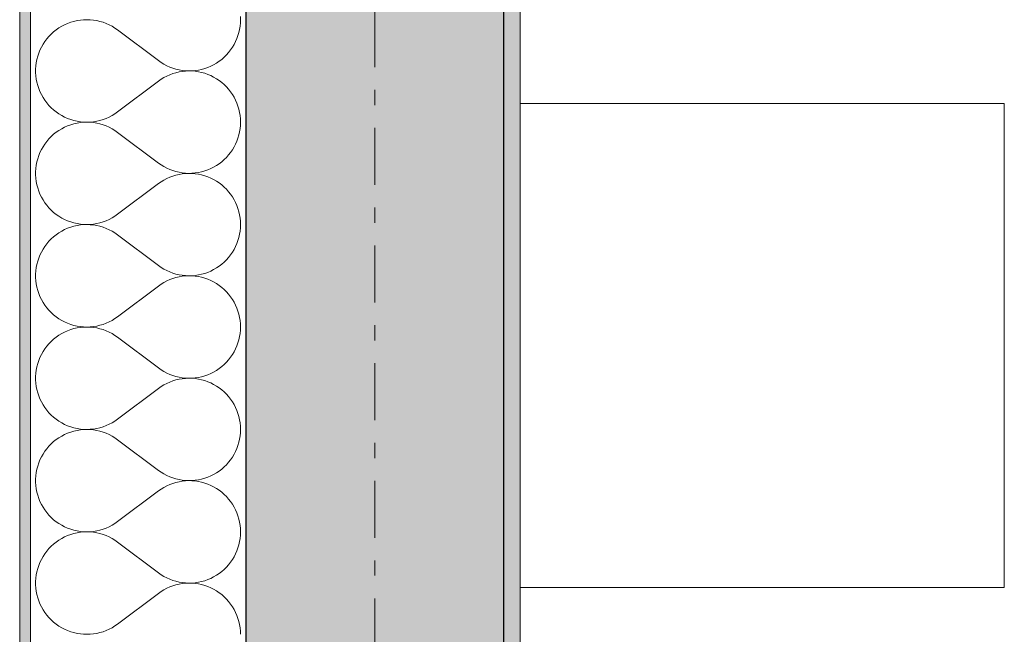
# Model space of a CAD drawing. Extents: x 100 to 2982, y 37 to 2050.
# Tile 15 of 135: x 620 to 711, y 870 to 927. Entities that reach past the tile are written whole.
import ezdxf
from ezdxf.xclip import XClip

# ---------------------------------------------------------------- set-up
doc = ezdxf.new("R2010")
doc.units = 0
doc.header["$MEASUREMENT"] = 0
doc.header["$XCLIPFRAME"] = 0
doc.linetypes.add('Przerywana podwójnie', pattern=[54.680554, 26.458333, -10.583333, 7.055556, -10.583333])
for name, color, linetype in [('320-W Umeblowanie', 7, 'Continuous'), ('410-K Osie', 7, 'Continuous'), ('420-K Ściany', 7, 'Continuous'), ('820-G Rysunki Obrazki', 7, 'Continuous')]:
    doc.layers.add(name, color=color, linetype=linetype)
pattern_1 = [(0, (-18316.349, -206.5255), (0, 8.660254), [0, -5]), (0, (-18313.849, -202.195), (0, 8.660254), [0, -5])]

# ---------------------------------------------------------------- blocks, each defined once
blk = doc.blocks.new('*X17')
at = {"layer": '420-K Ściany', "color": 174, "linetype": 'Continuous', "lineweight": 5, "ltscale": 0.2}
for p, q in [((640.326, 926.808), (640.316, 927.109)), ((623.446, 926.04), (623.196, 925.865)), ((623.708, 926.198), (623.446, 926.04)), ((623.979, 926.339), (623.708, 926.198)), ((624.259, 926.462), (623.979, 926.339)), ((624.546, 926.567), (624.259, 926.462)), ((624.839, 926.654), (624.546, 926.567)), ((625.137, 926.721), (624.839, 926.654)), ((625.438, 926.77), (625.137, 926.721)), ((625.743, 926.799), (625.438, 926.77)), ((626.048, 926.808), (625.743, 926.799)), ((626.353, 926.798), (626.048, 926.808)), ((626.658, 926.768), (626.353, 926.798)), ((626.959, 926.718), (626.658, 926.768)), ((627.257, 926.65), (626.959, 926.718)), ((627.55, 926.562), (627.257, 926.65)), ((627.836, 926.456), (627.55, 926.562)), ((628.115, 926.332), (627.836, 926.456)), ((628.386, 926.19), (628.115, 926.332)), ((628.647, 926.031), (628.386, 926.19)), ((628.897, 925.855), (628.647, 926.031)), ((640.24, 925.909), (640.288, 926.207)), ((640.288, 926.207), (640.316, 926.507)), ((640.316, 926.507), (640.326, 926.808)), ((622.517, 925.25), (622.319, 925.018)), ((622.73, 925.469), (622.517, 925.25)), ((622.957, 925.675), (622.73, 925.469)), ((623.196, 925.865), (622.957, 925.675)), ((628.897, 925.855), (632.707, 922.998)), ((639.987, 925.043), (640.089, 925.327)), ((640.089, 925.327), (640.174, 925.616)), ((640.174, 925.616), (640.24, 925.909)), ((621.819, 924.251), (621.687, 923.975)), ((621.969, 924.517), (621.819, 924.251)), ((622.136, 924.773), (621.969, 924.517)), ((622.319, 925.018), (622.136, 924.773)), ((639.404, 923.992), (639.574, 924.241)), ((639.574, 924.241), (639.729, 924.499)), ((639.729, 924.499), (639.866, 924.767)), ((639.866, 924.767), (639.987, 925.043)), ((621.475, 923.402), (621.398, 923.107)), ((621.572, 923.692), (621.475, 923.402)), ((621.687, 923.975), (621.572, 923.692)), ((638.577, 923.12), (638.804, 923.318)), ((638.804, 923.318), (639.018, 923.53)), ((639.018, 923.53), (639.218, 923.755)), ((639.218, 923.755), (639.404, 923.992)), ((621.3, 922.504), (621.281, 922.199)), ((621.339, 922.807), (621.3, 922.504)), ((621.398, 923.107), (621.339, 922.807)), ((632.707, 922.998), (632.953, 922.825)), ((632.953, 922.825), (633.21, 922.668)), ((633.21, 922.668), (633.477, 922.528)), ((633.477, 922.528), (633.752, 922.404)), ((633.752, 922.404), (634.034, 922.299)), ((636.996, 922.266), (637.28, 922.366)), ((637.28, 922.366), (637.558, 922.483)), ((637.558, 922.483), (637.827, 922.618)), ((637.827, 922.618), (638.087, 922.77)), ((638.087, 922.77), (638.338, 922.937)), ((638.338, 922.937), (638.577, 923.12)), ((621.281, 922.199), (621.281, 921.893)), ((621.281, 921.893), (621.3, 921.588)), ((621.3, 921.588), (621.339, 921.285)), ((633.21, 921.424), (632.953, 921.267)), ((633.477, 921.564), (633.21, 921.424)), ((633.752, 921.688), (633.477, 921.564)), ((634.034, 921.793), (633.752, 921.688)), ((634.034, 922.299), (634.322, 922.211)), ((634.322, 921.881), (634.034, 921.793)), ((634.322, 922.211), (634.615, 922.141)), ((634.615, 921.95), (634.322, 921.881)), ((634.615, 922.141), (634.912, 922.091)), ((634.912, 922.001), (634.615, 921.95)), ((634.912, 922.091), (635.211, 922.059)), ((635.211, 922.033), (634.912, 922.001)), ((635.211, 922.059), (635.512, 922.046)), ((635.512, 922.046), (635.211, 922.033)), ((635.512, 922.046), (635.813, 922.052)), ((635.813, 922.039), (635.512, 922.046)), ((635.813, 922.052), (636.114, 922.078)), ((636.114, 922.014), (635.813, 922.039)), ((636.114, 922.078), (636.411, 922.122)), ((636.411, 921.97), (636.114, 922.014)), ((636.411, 922.122), (636.706, 922.185)), ((636.706, 921.907), (636.411, 921.97)), ((636.706, 922.185), (636.996, 922.266)), ((636.996, 921.825), (636.706, 921.907)), ((637.28, 921.726), (636.996, 921.825)), ((637.558, 921.608), (637.28, 921.726)), ((637.827, 921.474), (637.558, 921.608)), ((638.087, 921.322), (637.827, 921.474)), ((621.339, 921.285), (621.398, 920.985)), ((621.398, 920.985), (621.475, 920.69)), ((621.475, 920.69), (621.572, 920.4)), ((628.897, 918.236), (632.707, 921.094)), ((632.953, 921.267), (632.707, 921.094)), ((638.338, 921.155), (638.087, 921.322)), ((638.577, 920.971), (638.338, 921.155)), ((638.804, 920.774), (638.577, 920.971)), ((639.018, 920.562), (638.804, 920.774)), ((639.218, 920.337), (639.018, 920.562)), ((621.572, 920.4), (621.687, 920.116)), ((621.687, 920.116), (621.819, 919.841)), ((621.819, 919.841), (621.969, 919.575)), ((639.404, 920.1), (639.218, 920.337)), ((639.574, 919.851), (639.404, 920.1)), ((639.729, 919.593), (639.574, 919.851)), ((639.866, 919.325), (639.729, 919.593)), ((621.969, 919.575), (622.136, 919.319)), ((622.136, 919.319), (622.319, 919.074)), ((622.319, 919.074), (622.517, 918.842)), ((622.517, 918.842), (622.73, 918.622)), ((639.987, 919.049), (639.866, 919.325)), ((640.089, 918.765), (639.987, 919.049)), ((640.174, 918.476), (640.089, 918.765)), ((622.73, 918.622), (622.957, 918.417)), ((622.957, 918.417), (623.196, 918.227)), ((623.196, 918.227), (623.446, 918.052)), ((623.446, 918.052), (623.708, 917.894)), ((623.708, 917.894), (623.979, 917.753)), ((623.979, 917.753), (624.259, 917.63)), ((627.836, 917.636), (628.115, 917.76)), ((628.115, 917.76), (628.386, 917.902)), ((628.386, 917.902), (628.647, 918.061)), ((628.647, 918.061), (628.897, 918.236)), ((640.24, 918.182), (640.174, 918.476)), ((640.288, 917.885), (640.24, 918.182)), ((640.316, 917.585), (640.288, 917.885)), ((624.259, 916.938), (623.979, 916.815)), ((624.259, 917.63), (624.546, 917.525)), ((624.546, 917.043), (624.259, 916.938)), ((624.546, 917.525), (624.839, 917.438)), ((624.839, 917.13), (624.546, 917.043)), ((624.839, 917.438), (625.137, 917.371)), ((625.137, 917.198), (624.839, 917.13)), ((625.137, 917.371), (625.438, 917.322)), ((625.438, 917.246), (625.137, 917.198)), ((625.438, 917.322), (625.743, 917.293)), ((625.743, 917.275), (625.438, 917.246)), ((625.743, 917.293), (626.048, 917.284)), ((626.048, 917.284), (625.743, 917.275)), ((626.048, 917.284), (626.353, 917.294)), ((626.353, 917.274), (626.048, 917.284)), ((626.353, 917.294), (626.658, 917.324)), ((626.658, 917.244), (626.353, 917.274)), ((626.658, 917.324), (626.959, 917.374)), ((626.959, 917.194), (626.658, 917.244)), ((626.959, 917.374), (627.257, 917.442)), ((627.257, 917.126), (626.959, 917.194)), ((627.257, 917.442), (627.55, 917.53)), ((627.55, 917.038), (627.257, 917.126)), ((627.55, 917.53), (627.836, 917.636)), ((627.836, 916.932), (627.55, 917.038)), ((628.115, 916.808), (627.836, 916.932)), ((640.288, 916.683), (640.316, 916.983)), ((640.326, 917.284), (640.316, 917.585)), ((640.316, 916.983), (640.326, 917.284)), ((622.73, 915.946), (622.517, 915.726)), ((622.957, 916.151), (622.73, 915.946)), ((623.196, 916.341), (622.957, 916.151)), ((623.446, 916.516), (623.196, 916.341)), ((623.708, 916.674), (623.446, 916.516)), ((623.979, 916.815), (623.708, 916.674)), ((628.386, 916.666), (628.115, 916.808)), ((628.647, 916.507), (628.386, 916.666)), ((628.897, 916.332), (628.647, 916.507)), ((628.897, 916.332), (632.707, 913.474)), ((640.089, 915.803), (640.174, 916.092)), ((640.174, 916.092), (640.24, 916.386)), ((640.24, 916.386), (640.288, 916.683)), ((622.136, 915.249), (621.969, 914.993)), ((622.319, 915.494), (622.136, 915.249)), ((622.517, 915.726), (622.319, 915.494)), ((639.729, 914.975), (639.866, 915.243)), ((639.866, 915.243), (639.987, 915.52)), ((639.987, 915.52), (640.089, 915.803)), ((621.572, 914.168), (621.475, 913.878)), ((621.687, 914.452), (621.572, 914.168)), ((621.819, 914.727), (621.687, 914.452)), ((621.969, 914.993), (621.819, 914.727)), ((639.018, 914.006), (639.218, 914.231)), ((639.218, 914.231), (639.404, 914.468)), ((639.404, 914.468), (639.574, 914.717)), ((639.574, 914.717), (639.729, 914.975)), ((621.339, 913.283), (621.3, 912.98)), ((621.398, 913.583), (621.339, 913.283)), ((621.475, 913.878), (621.398, 913.583)), ((632.707, 913.474), (632.953, 913.301)), ((632.953, 913.301), (633.21, 913.144)), ((637.827, 913.094), (638.087, 913.246)), ((638.087, 913.246), (638.338, 913.413)), ((638.338, 913.413), (638.577, 913.597)), ((638.577, 913.597), (638.804, 913.794)), ((638.804, 913.794), (639.018, 914.006)), ((621.3, 912.98), (621.281, 912.675)), ((621.281, 912.675), (621.281, 912.369)), ((621.281, 912.369), (621.3, 912.064)), ((633.21, 913.144), (633.477, 913.004)), ((633.477, 913.004), (633.752, 912.88)), ((633.752, 912.88), (634.034, 912.775)), ((634.034, 912.27), (633.752, 912.164)), ((634.034, 912.775), (634.322, 912.687)), ((634.322, 912.357), (634.034, 912.27)), ((634.322, 912.687), (634.615, 912.618)), ((634.615, 912.427), (634.322, 912.357)), ((634.615, 912.618), (634.912, 912.567)), ((634.912, 912.477), (634.615, 912.427)), ((634.912, 912.567), (635.211, 912.535)), ((635.211, 912.509), (634.912, 912.477)), ((635.211, 912.535), (635.512, 912.522)), ((635.512, 912.522), (635.211, 912.509)), ((635.512, 912.522), (635.813, 912.529)), ((635.813, 912.516), (635.512, 912.522)), ((635.813, 912.529), (636.114, 912.554)), ((636.114, 912.49), (635.813, 912.516)), ((636.114, 912.554), (636.411, 912.598)), ((636.411, 912.446), (636.114, 912.49)), ((636.411, 912.598), (636.706, 912.661)), ((636.706, 912.383), (636.411, 912.446)), ((636.706, 912.661), (636.996, 912.743)), ((636.996, 912.302), (636.706, 912.383)), ((636.996, 912.743), (637.28, 912.842)), ((637.28, 912.202), (636.996, 912.302)), ((637.28, 912.842), (637.558, 912.96)), ((637.558, 912.96), (637.827, 913.094)), ((621.3, 912.064), (621.339, 911.761)), ((621.339, 911.761), (621.398, 911.461)), ((621.398, 911.461), (621.475, 911.166)), ((628.897, 908.713), (632.707, 911.57)), ((632.953, 911.743), (632.707, 911.57)), ((633.21, 911.9), (632.953, 911.743)), ((633.477, 912.04), (633.21, 911.9)), ((633.752, 912.164), (633.477, 912.04)), ((637.558, 912.085), (637.28, 912.202)), ((637.827, 911.95), (637.558, 912.085)), ((638.087, 911.798), (637.827, 911.95)), ((638.338, 911.631), (638.087, 911.798)), ((638.577, 911.448), (638.338, 911.631)), ((638.804, 911.25), (638.577, 911.448)), ((621.475, 911.166), (621.572, 910.876)), ((621.572, 910.876), (621.687, 910.593)), ((621.687, 910.593), (621.819, 910.317)), ((639.018, 911.038), (638.804, 911.25)), ((639.218, 910.813), (639.018, 911.038)), ((639.404, 910.576), (639.218, 910.813)), ((639.574, 910.327), (639.404, 910.576)), ((621.819, 910.317), (621.969, 910.051)), ((621.969, 910.051), (622.136, 909.795)), ((622.136, 909.795), (622.319, 909.55)), ((622.319, 909.55), (622.517, 909.318)), ((639.729, 910.069), (639.574, 910.327)), ((639.866, 909.801), (639.729, 910.069)), ((639.987, 909.525), (639.866, 909.801)), ((640.089, 909.242), (639.987, 909.525)), ((622.517, 909.318), (622.73, 909.099)), ((622.73, 909.099), (622.957, 908.893)), ((622.957, 908.893), (623.196, 908.703)), ((623.196, 908.703), (623.446, 908.528)), ((628.647, 908.537), (628.897, 908.713)), ((640.174, 908.952), (640.089, 909.242)), ((640.24, 908.659), (640.174, 908.952)), ((640.288, 908.361), (640.24, 908.659)), ((623.446, 908.528), (623.708, 908.37)), ((623.708, 908.37), (623.979, 908.229)), ((623.979, 908.229), (624.259, 908.106)), ((624.259, 908.106), (624.546, 908.001)), ((624.546, 908.001), (624.839, 907.914)), ((624.839, 907.914), (625.137, 907.847)), ((625.137, 907.847), (625.438, 907.798)), ((625.438, 907.722), (625.137, 907.674)), ((625.438, 907.798), (625.743, 907.77)), ((625.743, 907.751), (625.438, 907.722)), ((625.743, 907.77), (626.048, 907.76)), ((626.048, 907.76), (625.743, 907.751)), ((626.048, 907.76), (626.353, 907.771)), ((626.353, 907.75), (626.048, 907.76)), ((626.353, 907.771), (626.658, 907.8)), ((626.658, 907.72), (626.353, 907.75)), ((626.658, 907.8), (626.959, 907.85)), ((626.959, 907.671), (626.658, 907.72)), ((626.959, 907.85), (627.257, 907.918)), ((627.257, 907.918), (627.55, 908.006)), ((627.55, 908.006), (627.836, 908.112)), ((627.836, 908.112), (628.115, 908.236)), ((628.115, 908.236), (628.386, 908.378)), ((628.386, 908.378), (628.647, 908.537)), ((640.316, 908.061), (640.288, 908.361)), ((640.326, 907.76), (640.316, 908.061)), ((640.316, 907.459), (640.326, 907.76)), ((623.196, 906.817), (622.957, 906.627)), ((623.446, 906.992), (623.196, 906.817)), ((623.708, 907.15), (623.446, 906.992)), ((623.979, 907.291), (623.708, 907.15)), ((624.259, 907.414), (623.979, 907.291)), ((624.546, 907.52), (624.259, 907.414)), ((624.839, 907.606), (624.546, 907.52)), ((625.137, 907.674), (624.839, 907.606)), ((627.257, 907.602), (626.959, 907.671)), ((627.55, 907.515), (627.257, 907.602)), ((627.836, 907.408), (627.55, 907.515)), ((628.115, 907.284), (627.836, 907.408)), ((628.386, 907.142), (628.115, 907.284)), ((628.647, 906.983), (628.386, 907.142)), ((628.897, 906.808), (628.647, 906.983)), ((628.897, 906.808), (632.707, 903.951)), ((640.174, 906.568), (640.24, 906.862)), ((640.24, 906.862), (640.288, 907.159)), ((640.288, 907.159), (640.316, 907.459)), ((622.319, 905.97), (622.136, 905.725)), ((622.517, 906.203), (622.319, 905.97)), ((622.73, 906.422), (622.517, 906.203)), ((622.957, 906.627), (622.73, 906.422)), ((639.866, 905.72), (639.987, 905.996)), ((639.987, 905.996), (640.089, 906.279)), ((640.089, 906.279), (640.174, 906.568)), ((621.819, 905.203), (621.687, 904.928)), ((621.969, 905.469), (621.819, 905.203)), ((622.136, 905.725), (621.969, 905.469)), ((639.218, 904.707), (639.404, 904.945)), ((639.404, 904.945), (639.574, 905.193)), ((639.574, 905.193), (639.729, 905.452)), ((639.729, 905.452), (639.866, 905.72)), ((621.398, 904.059), (621.339, 903.759)), ((621.475, 904.355), (621.398, 904.059)), ((621.572, 904.645), (621.475, 904.355)), ((621.687, 904.928), (621.572, 904.645)), ((638.338, 903.89), (638.577, 904.073)), ((638.577, 904.073), (638.804, 904.271)), ((638.804, 904.271), (639.018, 904.482)), ((639.018, 904.482), (639.218, 904.707)), ((621.3, 903.456), (621.281, 903.151)), ((621.281, 903.151), (621.281, 902.846)), ((621.339, 903.759), (621.3, 903.456)), ((632.707, 903.951), (632.953, 903.778)), ((632.953, 903.778), (633.21, 903.621)), ((633.21, 903.621), (633.477, 903.48)), ((633.477, 903.48), (633.752, 903.357)), ((633.752, 903.357), (634.034, 903.251)), ((634.034, 903.251), (634.322, 903.163)), ((634.322, 903.163), (634.615, 903.094)), ((636.411, 903.074), (636.706, 903.137)), ((636.706, 903.137), (636.996, 903.219)), ((636.996, 903.219), (637.28, 903.318)), ((637.28, 903.318), (637.558, 903.436)), ((637.558, 903.436), (637.827, 903.571)), ((637.827, 903.571), (638.087, 903.722)), ((638.087, 903.722), (638.338, 903.89)), ((621.281, 902.846), (621.3, 902.541)), ((621.3, 902.541), (621.339, 902.238)), ((621.339, 902.238), (621.398, 901.938)), ((632.953, 902.219), (632.707, 902.046)), ((633.21, 902.376), (632.953, 902.219)), ((633.477, 902.517), (633.21, 902.376)), ((633.752, 902.64), (633.477, 902.517)), ((634.034, 902.746), (633.752, 902.64)), ((634.322, 902.833), (634.034, 902.746)), ((634.615, 902.903), (634.322, 902.833)), ((634.615, 903.094), (634.912, 903.043)), ((634.912, 902.953), (634.615, 902.903)), ((634.912, 903.043), (635.211, 903.011)), ((635.211, 902.985), (634.912, 902.953)), ((635.211, 903.011), (635.512, 902.999)), ((635.512, 902.998), (635.211, 902.985)), ((635.512, 902.999), (635.813, 903.005)), ((635.813, 902.992), (635.512, 902.998)), ((635.813, 903.005), (636.114, 903.03)), ((636.114, 902.966), (635.813, 902.992)), ((636.114, 903.03), (636.411, 903.074)), ((636.411, 902.922), (636.114, 902.966)), ((636.706, 902.859), (636.411, 902.922)), ((636.996, 902.778), (636.706, 902.859)), ((637.28, 902.678), (636.996, 902.778)), ((637.558, 902.561), (637.28, 902.678)), ((637.827, 902.426), (637.558, 902.561)), ((638.087, 902.275), (637.827, 902.426)), ((638.338, 902.107), (638.087, 902.275)), ((621.398, 901.938), (621.475, 901.642)), ((621.475, 901.642), (621.572, 901.352)), ((621.572, 901.352), (621.687, 901.069)), ((628.897, 899.189), (632.707, 902.046)), ((638.577, 901.924), (638.338, 902.107)), ((638.804, 901.726), (638.577, 901.924)), ((639.018, 901.514), (638.804, 901.726)), ((639.218, 901.289), (639.018, 901.514)), ((639.404, 901.052), (639.218, 901.289)), ((621.687, 901.069), (621.819, 900.794)), ((621.819, 900.794), (621.969, 900.527)), ((621.969, 900.527), (622.136, 900.271)), ((639.574, 900.804), (639.404, 901.052)), ((639.729, 900.545), (639.574, 900.804)), ((639.866, 900.277), (639.729, 900.545)), ((622.136, 900.271), (622.319, 900.027)), ((622.319, 900.027), (622.517, 899.794)), ((622.517, 899.794), (622.73, 899.575)), ((622.73, 899.575), (622.957, 899.37)), ((639.987, 900.001), (639.866, 900.277)), ((640.089, 899.718), (639.987, 900.001)), ((640.174, 899.429), (640.089, 899.718)), ((622.957, 899.37), (623.196, 899.179)), ((623.196, 899.179), (623.446, 899.005)), ((623.446, 899.005), (623.708, 898.847)), ((623.708, 898.847), (623.979, 898.706)), ((623.979, 898.706), (624.259, 898.582)), ((624.259, 898.582), (624.546, 898.477)), ((627.55, 898.482), (627.836, 898.588)), ((627.836, 898.588), (628.115, 898.712)), ((628.115, 898.712), (628.386, 898.854)), ((628.386, 898.854), (628.647, 899.013)), ((628.647, 899.013), (628.897, 899.189)), ((640.24, 899.135), (640.174, 899.429)), ((640.288, 898.837), (640.24, 899.135)), ((640.316, 898.537), (640.288, 898.837)), ((640.326, 898.236), (640.316, 898.537)), ((623.708, 897.626), (623.446, 897.468)), ((623.979, 897.767), (623.708, 897.626)), ((624.259, 897.891), (623.979, 897.767)), ((624.546, 897.996), (624.259, 897.891)), ((624.546, 898.477), (624.839, 898.39)), ((624.839, 898.082), (624.546, 897.996)), ((624.839, 898.39), (625.137, 898.323)), ((625.137, 898.15), (624.839, 898.082)), ((625.137, 898.323), (625.438, 898.275)), ((625.438, 898.198), (625.137, 898.15)), ((625.438, 898.275), (625.743, 898.246)), ((625.743, 898.227), (625.438, 898.198)), ((625.743, 898.246), (626.048, 898.236)), ((626.048, 898.236), (625.743, 898.227)), ((626.048, 898.236), (626.353, 898.247)), ((626.353, 898.226), (626.048, 898.236)), ((626.353, 898.247), (626.658, 898.277)), ((626.658, 898.196), (626.353, 898.226)), ((626.658, 898.277), (626.959, 898.326)), ((626.959, 898.147), (626.658, 898.196)), ((626.959, 898.326), (627.257, 898.395)), ((627.257, 898.078), (626.959, 898.147)), ((627.257, 898.395), (627.55, 898.482)), ((627.55, 897.991), (627.257, 898.078)), ((627.836, 897.885), (627.55, 897.991)), ((628.115, 897.76), (627.836, 897.885)), ((628.386, 897.618), (628.115, 897.76)), ((628.647, 897.459), (628.386, 897.618)), ((640.24, 897.338), (640.288, 897.635)), ((640.288, 897.635), (640.316, 897.935)), ((640.316, 897.935), (640.326, 898.236)), ((622.73, 896.898), (622.517, 896.679)), ((622.957, 897.103), (622.73, 896.898)), ((623.196, 897.294), (622.957, 897.103)), ((623.446, 897.468), (623.196, 897.294)), ((628.897, 897.284), (628.647, 897.459)), ((628.897, 897.284), (632.707, 894.427)), ((639.987, 896.472), (640.089, 896.755)), ((640.089, 896.755), (640.174, 897.044)), ((640.174, 897.044), (640.24, 897.338)), ((621.969, 895.945), (621.819, 895.679)), ((622.136, 896.201), (621.969, 895.945)), ((622.319, 896.446), (622.136, 896.201)), ((622.517, 896.679), (622.319, 896.446)), ((639.574, 895.669), (639.729, 895.928)), ((639.729, 895.928), (639.866, 896.196)), ((639.866, 896.196), (639.987, 896.472)), ((621.572, 895.121), (621.475, 894.831)), ((621.687, 895.404), (621.572, 895.121)), ((621.819, 895.679), (621.687, 895.404)), ((638.804, 894.747), (639.018, 894.959)), ((639.018, 894.959), (639.218, 895.184)), ((639.218, 895.184), (639.404, 895.421)), ((639.404, 895.421), (639.574, 895.669)), ((621.339, 894.235), (621.3, 893.932)), ((621.398, 894.535), (621.339, 894.235)), ((621.475, 894.831), (621.398, 894.535)), ((632.707, 894.427), (632.953, 894.254)), ((632.953, 894.254), (633.21, 894.097)), ((633.21, 894.097), (633.477, 893.956)), ((633.477, 893.956), (633.752, 893.833)), ((637.558, 893.912), (637.827, 894.047)), ((637.827, 894.047), (638.087, 894.198)), ((638.087, 894.198), (638.338, 894.366)), ((638.338, 894.366), (638.577, 894.549)), ((638.577, 894.549), (638.804, 894.747)), ((621.3, 893.932), (621.281, 893.627)), ((621.281, 893.627), (621.281, 893.322)), ((621.281, 893.322), (621.3, 893.017)), ((633.752, 893.116), (633.477, 892.993)), ((633.752, 893.833), (634.034, 893.727)), ((634.034, 893.222), (633.752, 893.116)), ((634.034, 893.727), (634.322, 893.639)), ((634.322, 893.31), (634.034, 893.222)), ((634.322, 893.639), (634.615, 893.57)), ((634.615, 893.379), (634.322, 893.31)), ((634.615, 893.57), (634.912, 893.519)), ((634.912, 893.43), (634.615, 893.379)), ((634.912, 893.519), (635.211, 893.488)), ((635.211, 893.461), (634.912, 893.43)), ((635.211, 893.488), (635.512, 893.475)), ((635.512, 893.474), (635.211, 893.461)), ((635.512, 893.475), (635.813, 893.481)), ((635.813, 893.468), (635.512, 893.474)), ((635.813, 893.481), (636.114, 893.506)), ((636.114, 893.443), (635.813, 893.468)), ((636.114, 893.506), (636.411, 893.551)), ((636.411, 893.398), (636.114, 893.443)), ((636.411, 893.551), (636.706, 893.614)), ((636.706, 893.335), (636.411, 893.398)), ((636.706, 893.614), (636.996, 893.695)), ((636.996, 893.254), (636.706, 893.335)), ((636.996, 893.695), (637.28, 893.795)), ((637.28, 893.154), (636.996, 893.254)), ((637.28, 893.795), (637.558, 893.912)), ((637.558, 893.037), (637.28, 893.154)), ((621.3, 893.017), (621.339, 892.714)), ((621.339, 892.714), (621.398, 892.414)), ((621.398, 892.414), (621.475, 892.118)), ((628.897, 889.665), (632.707, 892.522)), ((632.953, 892.695), (632.707, 892.522)), ((633.21, 892.852), (632.953, 892.695)), ((633.477, 892.993), (633.21, 892.852)), ((637.827, 892.902), (637.558, 893.037)), ((638.087, 892.751), (637.827, 892.902)), ((638.338, 892.583), (638.087, 892.751)), ((638.577, 892.4), (638.338, 892.583)), ((638.804, 892.202), (638.577, 892.4)), ((639.018, 891.99), (638.804, 892.202)), ((621.475, 892.118), (621.572, 891.828)), ((621.572, 891.828), (621.687, 891.545)), ((621.687, 891.545), (621.819, 891.27)), ((621.819, 891.27), (621.969, 891.004)), ((639.218, 891.765), (639.018, 891.99)), ((639.404, 891.528), (639.218, 891.765)), ((639.574, 891.28), (639.404, 891.528)), ((639.729, 891.021), (639.574, 891.28)), ((621.969, 891.004), (622.136, 890.748)), ((622.136, 890.748), (622.319, 890.503)), ((622.319, 890.503), (622.517, 890.27)), ((639.866, 890.753), (639.729, 891.021)), ((639.987, 890.477), (639.866, 890.753)), ((640.089, 890.194), (639.987, 890.477)), ((622.517, 890.27), (622.73, 890.051)), ((622.73, 890.051), (622.957, 889.846)), ((622.957, 889.846), (623.196, 889.655)), ((623.196, 889.655), (623.446, 889.481)), ((623.446, 889.481), (623.708, 889.323)), ((628.386, 889.331), (628.647, 889.49)), ((628.647, 889.49), (628.897, 889.665)), ((640.174, 889.905), (640.089, 890.194)), ((640.24, 889.611), (640.174, 889.905)), ((640.288, 889.314), (640.24, 889.611)), ((623.708, 889.323), (623.979, 889.182)), ((623.979, 889.182), (624.259, 889.058)), ((624.259, 889.058), (624.546, 888.953)), ((624.546, 888.472), (624.259, 888.367)), ((624.546, 888.953), (624.839, 888.867)), ((624.839, 888.559), (624.546, 888.472)), ((624.839, 888.867), (625.137, 888.799)), ((625.137, 888.626), (624.839, 888.559)), ((625.137, 888.799), (625.438, 888.751)), ((625.438, 888.674), (625.137, 888.626)), ((625.438, 888.751), (625.743, 888.722)), ((625.743, 888.703), (625.438, 888.674)), ((625.743, 888.722), (626.048, 888.713)), ((626.048, 888.713), (625.743, 888.703)), ((626.048, 888.713), (626.353, 888.723)), ((626.353, 888.702), (626.048, 888.713)), ((626.353, 888.723), (626.658, 888.753)), ((626.658, 888.672), (626.353, 888.702)), ((626.658, 888.753), (626.959, 888.802)), ((626.959, 888.623), (626.658, 888.672)), ((626.959, 888.802), (627.257, 888.871)), ((627.257, 888.554), (626.959, 888.623)), ((627.257, 888.871), (627.55, 888.958)), ((627.55, 888.467), (627.257, 888.554)), ((627.55, 888.958), (627.836, 889.064)), ((627.836, 888.361), (627.55, 888.467)), ((627.836, 889.064), (628.115, 889.189)), ((628.115, 889.189), (628.386, 889.331)), ((640.316, 889.014), (640.288, 889.314)), ((640.326, 888.713), (640.316, 889.014)), ((640.316, 888.412), (640.326, 888.713)), ((622.957, 887.579), (622.73, 887.374)), ((623.196, 887.77), (622.957, 887.579)), ((623.446, 887.944), (623.196, 887.77)), ((623.708, 888.102), (623.446, 887.944)), ((623.979, 888.243), (623.708, 888.102)), ((624.259, 888.367), (623.979, 888.243)), ((628.115, 888.237), (627.836, 888.361)), ((628.386, 888.095), (628.115, 888.237)), ((628.647, 887.936), (628.386, 888.095)), ((628.897, 887.76), (628.647, 887.936)), ((628.897, 887.76), (632.707, 884.903)), ((640.174, 887.52), (640.24, 887.814)), ((640.24, 887.814), (640.288, 888.112)), ((640.288, 888.112), (640.316, 888.412)), ((622.136, 886.678), (621.969, 886.422)), ((622.319, 886.922), (622.136, 886.678)), ((622.517, 887.155), (622.319, 886.922)), ((622.73, 887.374), (622.517, 887.155)), ((639.729, 886.404), (639.866, 886.672)), ((639.866, 886.672), (639.987, 886.948)), ((639.987, 886.948), (640.089, 887.231)), ((640.089, 887.231), (640.174, 887.52)), ((621.687, 885.88), (621.572, 885.597)), ((621.819, 886.155), (621.687, 885.88)), ((621.969, 886.422), (621.819, 886.155)), ((639.218, 885.66), (639.404, 885.897)), ((639.404, 885.897), (639.574, 886.145)), ((639.574, 886.145), (639.729, 886.404)), ((621.398, 885.011), (621.339, 884.711)), ((621.475, 885.307), (621.398, 885.011)), ((621.572, 885.597), (621.475, 885.307)), ((632.707, 884.903), (632.953, 884.73)), ((638.087, 884.674), (638.338, 884.842)), ((638.338, 884.842), (638.577, 885.025)), ((638.577, 885.025), (638.804, 885.223)), ((638.804, 885.223), (639.018, 885.435)), ((639.018, 885.435), (639.218, 885.66)), ((621.3, 884.408), (621.281, 884.103)), ((621.281, 884.103), (621.281, 883.798)), ((621.339, 884.711), (621.3, 884.408)), ((632.953, 884.73), (633.21, 884.573)), ((633.21, 884.573), (633.477, 884.432)), ((633.477, 884.432), (633.752, 884.309)), ((633.752, 884.309), (634.034, 884.203)), ((634.034, 884.203), (634.322, 884.116)), ((634.322, 884.116), (634.615, 884.046)), ((634.615, 884.046), (634.912, 883.996)), ((634.912, 883.906), (634.615, 883.855)), ((634.912, 883.996), (635.211, 883.964)), ((635.211, 883.938), (634.912, 883.906)), ((635.211, 883.964), (635.512, 883.951)), ((635.512, 883.95), (635.211, 883.938)), ((635.512, 883.951), (635.813, 883.957)), ((635.813, 883.944), (635.512, 883.95)), ((635.813, 883.957), (636.114, 883.983)), ((636.114, 883.919), (635.813, 883.944)), ((636.114, 883.983), (636.411, 884.027)), ((636.411, 883.875), (636.114, 883.919)), ((636.411, 884.027), (636.706, 884.09)), ((636.706, 884.09), (636.996, 884.171)), ((636.996, 884.171), (637.28, 884.271)), ((637.28, 884.271), (637.558, 884.388)), ((637.558, 884.388), (637.827, 884.523)), ((637.827, 884.523), (638.087, 884.674)), ((621.281, 883.798), (621.3, 883.493)), ((621.3, 883.493), (621.339, 883.19)), ((621.339, 883.19), (621.398, 882.89)), ((628.897, 880.141), (632.707, 882.998)), ((632.953, 883.171), (632.707, 882.998)), ((633.21, 883.328), (632.953, 883.171)), ((633.477, 883.469), (633.21, 883.328)), ((633.752, 883.592), (633.477, 883.469)), ((634.034, 883.698), (633.752, 883.592)), ((634.322, 883.786), (634.034, 883.698)), ((634.615, 883.855), (634.322, 883.786)), ((636.706, 883.812), (636.411, 883.875)), ((636.996, 883.73), (636.706, 883.812)), ((637.28, 883.631), (636.996, 883.73)), ((637.558, 883.513), (637.28, 883.631)), ((637.827, 883.378), (637.558, 883.513)), ((638.087, 883.227), (637.827, 883.378)), ((638.338, 883.059), (638.087, 883.227)), ((638.577, 882.876), (638.338, 883.059)), ((621.398, 882.89), (621.475, 882.594)), ((621.475, 882.594), (621.572, 882.304)), ((621.572, 882.304), (621.687, 882.021)), ((638.804, 882.678), (638.577, 882.876)), ((639.018, 882.467), (638.804, 882.678)), ((639.218, 882.242), (639.018, 882.467)), ((639.404, 882.004), (639.218, 882.242)), ((621.687, 882.021), (621.819, 881.746)), ((621.819, 881.746), (621.969, 881.48)), ((621.969, 881.48), (622.136, 881.224)), ((622.136, 881.224), (622.319, 880.979)), ((639.574, 881.756), (639.404, 882.004)), ((639.729, 881.497), (639.574, 881.756)), ((639.866, 881.229), (639.729, 881.497)), ((639.987, 880.953), (639.866, 881.229)), ((622.319, 880.979), (622.517, 880.746)), ((622.517, 880.746), (622.73, 880.527)), ((622.73, 880.527), (622.957, 880.322)), ((622.957, 880.322), (623.196, 880.132)), ((640.089, 880.67), (639.987, 880.953)), ((640.174, 880.381), (640.089, 880.67)), ((640.24, 880.087), (640.174, 880.381)), ((623.196, 880.132), (623.446, 879.957)), ((623.446, 879.957), (623.708, 879.799)), ((623.708, 879.799), (623.979, 879.658)), ((623.979, 879.658), (624.259, 879.535)), ((624.259, 879.535), (624.546, 879.429)), ((624.546, 879.429), (624.839, 879.343)), ((624.839, 879.343), (625.137, 879.275)), ((626.959, 879.278), (627.257, 879.347)), ((627.257, 879.347), (627.55, 879.434)), ((627.55, 879.434), (627.836, 879.541)), ((627.836, 879.541), (628.115, 879.665)), ((628.115, 879.665), (628.386, 879.807)), ((628.386, 879.807), (628.647, 879.966)), ((628.647, 879.966), (628.897, 880.141)), ((640.288, 879.79), (640.24, 880.087)), ((640.316, 879.49), (640.288, 879.79)), ((640.326, 879.189), (640.316, 879.49)), ((623.446, 878.421), (623.196, 878.246)), ((623.708, 878.579), (623.446, 878.421)), ((623.979, 878.72), (623.708, 878.579)), ((624.259, 878.843), (623.979, 878.72)), ((624.546, 878.948), (624.259, 878.843)), ((624.839, 879.035), (624.546, 878.948)), ((625.137, 879.102), (624.839, 879.035)), ((625.137, 879.275), (625.438, 879.227)), ((625.438, 879.151), (625.137, 879.102)), ((625.438, 879.227), (625.743, 879.198)), ((625.743, 879.179), (625.438, 879.151)), ((625.743, 879.198), (626.048, 879.189)), ((626.048, 879.189), (625.743, 879.179)), ((626.048, 879.189), (626.353, 879.199)), ((626.353, 879.178), (626.048, 879.189)), ((626.353, 879.199), (626.658, 879.229)), ((626.658, 879.149), (626.353, 879.178)), ((626.658, 879.229), (626.959, 879.278)), ((626.959, 879.099), (626.658, 879.149)), ((627.257, 879.031), (626.959, 879.099)), ((627.55, 878.943), (627.257, 879.031)), ((627.836, 878.837), (627.55, 878.943)), ((628.115, 878.713), (627.836, 878.837)), ((628.386, 878.571), (628.115, 878.713)), ((628.647, 878.412), (628.386, 878.571)), ((628.897, 878.236), (628.647, 878.412)), ((640.24, 878.29), (640.288, 878.588)), ((640.288, 878.588), (640.316, 878.888)), ((640.316, 878.888), (640.326, 879.189)), ((622.517, 877.631), (622.319, 877.399)), ((622.73, 877.85), (622.517, 877.631)), ((622.957, 878.056), (622.73, 877.85)), ((623.196, 878.246), (622.957, 878.056)), ((628.897, 878.236), (632.707, 875.379)), ((639.987, 877.424), (640.089, 877.707)), ((640.089, 877.707), (640.174, 877.997)), ((640.174, 877.997), (640.24, 878.29)), ((621.819, 876.632), (621.687, 876.356)), ((621.969, 876.898), (621.819, 876.632)), ((622.136, 877.154), (621.969, 876.898)), ((622.319, 877.399), (622.136, 877.154)), ((639.404, 876.373), (639.574, 876.622)), ((639.574, 876.622), (639.729, 876.88)), ((639.729, 876.88), (639.866, 877.148)), ((639.866, 877.148), (639.987, 877.424)), ((621.475, 875.783), (621.398, 875.488)), ((621.572, 876.073), (621.475, 875.783)), ((621.687, 876.356), (621.572, 876.073)), ((638.577, 875.501), (638.804, 875.699)), ((638.804, 875.699), (639.018, 875.911)), ((639.018, 875.911), (639.218, 876.136)), ((639.218, 876.136), (639.404, 876.373)), ((621.3, 874.885), (621.281, 874.58)), ((621.339, 875.188), (621.3, 874.885)), ((621.398, 875.488), (621.339, 875.188)), ((632.707, 875.379), (632.953, 875.206)), ((632.953, 875.206), (633.21, 875.049)), ((633.21, 875.049), (633.477, 874.909)), ((633.477, 874.909), (633.752, 874.785)), ((633.752, 874.785), (634.034, 874.679)), ((636.996, 874.647), (637.28, 874.747)), ((637.28, 874.747), (637.558, 874.864)), ((637.558, 874.864), (637.827, 874.999)), ((637.827, 874.999), (638.087, 875.151)), ((638.087, 875.151), (638.338, 875.318)), ((638.338, 875.318), (638.577, 875.501)), ((621.281, 874.58), (621.281, 874.274)), ((621.281, 874.274), (621.3, 873.969)), ((621.3, 873.969), (621.339, 873.666)), ((633.477, 873.945), (633.21, 873.805)), ((633.752, 874.069), (633.477, 873.945)), ((634.034, 874.174), (633.752, 874.069)), ((634.034, 874.679), (634.322, 874.592)), ((634.322, 874.262), (634.034, 874.174)), ((634.322, 874.592), (634.615, 874.522)), ((634.615, 874.331), (634.322, 874.262)), ((634.615, 874.522), (634.912, 874.472)), ((634.912, 874.382), (634.615, 874.331)), ((634.912, 874.472), (635.211, 874.44)), ((635.211, 874.414), (634.912, 874.382)), ((635.211, 874.44), (635.512, 874.427)), ((635.512, 874.427), (635.211, 874.414)), ((635.512, 874.427), (635.813, 874.433)), ((635.813, 874.42), (635.512, 874.427)), ((635.813, 874.433), (636.114, 874.459)), ((636.114, 874.395), (635.813, 874.42)), ((636.114, 874.459), (636.411, 874.503)), ((636.411, 874.351), (636.114, 874.395)), ((636.411, 874.503), (636.706, 874.566)), ((636.706, 874.288), (636.411, 874.351)), ((636.706, 874.566), (636.996, 874.647)), ((636.996, 874.206), (636.706, 874.288)), ((637.28, 874.107), (636.996, 874.206)), ((637.558, 873.989), (637.28, 874.107)), ((637.827, 873.855), (637.558, 873.989)), ((638.087, 873.703), (637.827, 873.855)), ((621.339, 873.666), (621.398, 873.366)), ((621.398, 873.366), (621.475, 873.071)), ((621.475, 873.071), (621.572, 872.781)), ((628.897, 870.617), (632.707, 873.474)), ((632.953, 873.648), (632.707, 873.474)), ((633.21, 873.805), (632.953, 873.648)), ((638.338, 873.536), (638.087, 873.703)), ((638.577, 873.352), (638.338, 873.536)), ((638.804, 873.155), (638.577, 873.352)), ((639.018, 872.943), (638.804, 873.155)), ((639.218, 872.718), (639.018, 872.943)), ((621.572, 872.781), (621.687, 872.497)), ((621.687, 872.497), (621.819, 872.222)), ((621.819, 872.222), (621.969, 871.956)), ((639.404, 872.481), (639.218, 872.718)), ((639.574, 872.232), (639.404, 872.481)), ((639.729, 871.974), (639.574, 872.232)), ((621.969, 871.956), (622.136, 871.7)), ((622.136, 871.7), (622.319, 871.455)), ((622.319, 871.455), (622.517, 871.223)), ((622.517, 871.223), (622.73, 871.003)), ((639.866, 871.706), (639.729, 871.974)), ((639.987, 871.429), (639.866, 871.706)), ((640.089, 871.146), (639.987, 871.429)), ((640.174, 870.857), (640.089, 871.146)), ((622.73, 871.003), (622.957, 870.798)), ((622.957, 870.798), (623.196, 870.608)), ((623.196, 870.608), (623.446, 870.433)), ((623.446, 870.433), (623.708, 870.275)), ((623.708, 870.275), (623.979, 870.134)), ((628.115, 870.141), (628.386, 870.283)), ((628.386, 870.283), (628.647, 870.442)), ((628.647, 870.442), (628.897, 870.617)), ((640.24, 870.563), (640.174, 870.857)), ((640.288, 870.266), (640.24, 870.563)), ((640.316, 869.966), (640.288, 870.266)), ((623.979, 870.134), (624.259, 870.011)), ((624.259, 870.011), (624.546, 869.906)), ((624.546, 869.906), (624.839, 869.819)), ((624.839, 869.819), (625.137, 869.751)), ((625.137, 869.751), (625.438, 869.703)), ((625.438, 869.703), (625.743, 869.674)), ((625.743, 869.674), (626.048, 869.665)), ((626.048, 869.665), (626.353, 869.675)), ((626.353, 869.675), (626.658, 869.705)), ((626.658, 869.705), (626.959, 869.755)), ((626.959, 869.755), (627.257, 869.823)), ((627.257, 869.823), (627.55, 869.911)), ((627.55, 869.911), (627.836, 870.017)), ((627.836, 870.017), (628.115, 870.141)), ((640.326, 869.665), (640.316, 869.966))]:
    blk.add_line(p, q, dxfattribs=at)
blk = doc.blocks.new('Rysunek_1_1', base_point=(-18316.349, -206.526))
at = {"layer": '420-K Ściany', "linetype": 'Continuous', "lineweight": 5}
h = blk.add_hatch(dxfattribs=at)
h.set_pattern_fill('Tynk_0001', color=176, style=0, pattern_type=2)
h.set_pattern_definition(pattern_1)
h.paths.add_polyline_path([(619.802, 1180.509), (619.802, 575.509), (620.802, 575.509), (620.802, 1180.509)])
at = {"layer": '420-K Ściany', "linetype": 'Continuous', "lineweight": 13}
blk.add_hatch(color=62, dxfattribs=at).paths.add_polyline_path([(664.802, 619.509), (664.802, 1180.509), (640.802, 1180.509), (640.802, 619.509)])
at = {"layer": '420-K Ściany', "linetype": 'Continuous', "lineweight": 5}
h = blk.add_hatch(dxfattribs=at)
h.set_pattern_fill('Tynk_0001', color=180, style=0, pattern_type=2)
h.set_pattern_definition(pattern_1)
h.paths.add_polyline_path([(666.302, 621.009), (666.302, 1180.509), (664.802, 1180.509), (664.802, 621.009)])
at = {"layer": '320-W Umeblowanie', "color": 4, "linetype": 'Continuous', "lineweight": 13, "ltscale": 0.2}
for p, q in [((711.302, 919.009), (666.302, 919.009)), ((666.302, 919.009), (666.302, 874.009)), ((711.302, 874.009), (711.302, 919.009)), ((666.302, 874.009), (711.302, 874.009))]:
    blk.add_line(p, q, dxfattribs=at)
at = {"layer": '410-K Osie', "color": 4, "linetype": 'Przerywana podwójnie', "lineweight": 13, "ltscale": 0.2}
blk.add_line((652.802, 1813.509), (652.802, 529.46), dxfattribs=at)
blk.add_line((652.802, 1813.509), (652.802, 529.46), dxfattribs=at)
at = {"layer": '420-K Ściany', "color": 67, "linetype": 'Continuous', "lineweight": 13, "ltscale": 0.2}
blk.add_line((620.802, 1180.509), (620.802, 595.509), dxfattribs=at)
at = {"layer": '420-K Ściany', "color": 27, "linetype": 'Continuous', "lineweight": 25, "ltscale": 0.2}
for p, q in [((640.802, 1180.509), (640.802, 619.509)), ((664.802, 621.009), (664.802, 1180.509))]:
    blk.add_line(p, q, dxfattribs=at)
at = {"layer": '420-K Ściany', "color": 47, "linetype": 'Continuous', "lineweight": 15, "ltscale": 0.2, "flags": 128}
for points in [[(619.802, 1180.509), (619.802, 575.509)], [(666.302, 621.009), (666.302, 1180.509)]]:
    blk.add_lwpolyline(points, dxfattribs=at)
at = {"color": 65, "linetype": 'Continuous', "lineweight": 13, "ltscale": 0.2}
blk.add_blockref('*X17', (0, 0), dxfattribs=at)

msp = doc.modelspace()

# ---------------------------------------------------------------- block references
at = {"layer": '820-G Rysunki Obrazki', "color": 65, "linetype": 'Continuous', "lineweight": 13, "ltscale": 0.2}
ref = msp.add_blockref('Rysunek_1_1', (-18316.349, -206.526), dxfattribs=at)
XClip(ref).set_block_clipping_path([(244.527027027, 76.8014120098), (2570.9054054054, 2022.1162324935)])

doc.saveas('drawing.dxf')
